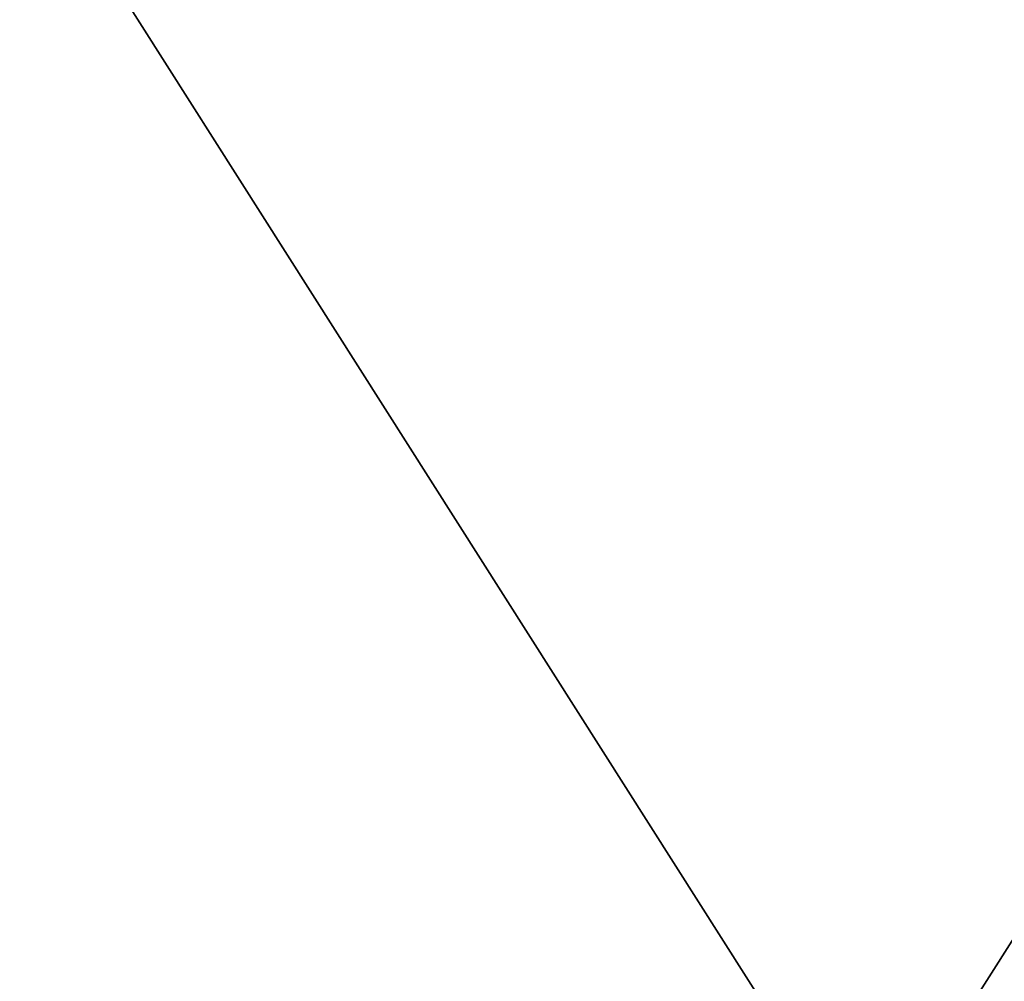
# Model space of a CAD drawing. Header units: inches. Extents: x 492 to 688, y -128 to 44.
# Tile 87 of 256: x 502.14 to 508.4, y -67.23 to -61.12. Entities that reach past the tile are written whole.
import ezdxf

# ---------------------------------------------------------------- set-up
doc = ezdxf.new("R2010")
doc.units = ezdxf.units.IN
doc.header["$MEASUREMENT"] = 0
doc.layers.add('A-FURN', color=7, linetype='Continuous')
doc.layers.add('CET color Grey30', color=7, linetype='Continuous', true_color=0x4c4c4c)
doc.layers.add('CET color tan', color=7, linetype='Continuous', true_color=0xd4b38d)

# ---------------------------------------------------------------- blocks, each defined once
blk = doc.blocks.new('*C19')
at = {"layer": 'CET color tan', "linetype": 'Continuous'}
mesh = blk.add_polyface(dxfattribs=at)
corners = [(-35, -14.3819, 28.5), (35, -14.3819, 28.5), (35, 14.5, 28.5), (-35, 14.5, 28.5)]
mesh.append_faces([[corners[k] for k in face] for face in [(0, 2, 3, 0)]], dxfattribs={"vtx0": -1, "vtx3": -1})
mesh.append_faces([[corners[k] for k in face] for face in [(0, 1, 2, 0)]], dxfattribs={"vtx2": -1})
mesh = blk.add_polyface(dxfattribs=at)
corners = [(-35, -14.3819, 27.563), (35, 14.5, 27.563), (35, -14.3819, 27.563), (-35, 14.5, 27.563)]
mesh.append_faces([[corners[k] for k in face] for face in [(0, 1, 2, 0)]], dxfattribs={"vtx0": -1, "vtx3": -1})
mesh.append_faces([[corners[k] for k in face] for face in [(0, 3, 1, 0)]], dxfattribs={"vtx2": -1})
blk = doc.blocks.new('*C14')
at = {"layer": 'A-FURN', "linetype": 'Continuous', "rotation": 359.9999999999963}
blk.add_blockref('*C19', (529.2105, -60.2087), dxfattribs=at)
blk = doc.blocks.new('*C83')
at = {"layer": 'CET color Grey30', "linetype": 'Continuous'}
mesh = blk.add_polyface(dxfattribs=at)
corners = [(12, 18.707, 19.497), (0, 18.707, 19.497), (0, 18.707, 20.122), (12, 18.707, 20.122), (0, -0.168, 19.497), (0, -0.168, 20.122), (12, -0.168, 19.497), (12, -0.168, 20.122)]
mesh.append_faces([[corners[k] for k in face] for face in [(0, 2, 3, 0), (1, 5, 2, 1), (1, 6, 4, 1), (5, 3, 2, 5), (4, 7, 5, 4), (6, 3, 7, 6)]], dxfattribs={"vtx0": -1, "vtx3": -1})
mesh.append_faces([[corners[k] for k in face] for face in [(0, 1, 2, 0), (1, 4, 5, 1), (1, 0, 6, 1), (5, 7, 3, 5), (4, 6, 7, 4), (6, 0, 3, 6)]], dxfattribs={"vtx2": -1})
blk = doc.blocks.new('*C73')
at = {"layer": 'A-FURN', "linetype": 'Continuous', "rotation": 359.999999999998}
blk.add_blockref('*C83', (501.5348, -77.6846, 0), dxfattribs=at)

msp = doc.modelspace()

# ---------------------------------------------------------------- block references
at = {"layer": 'A-FURN', "linetype": 'Continuous'}
for name in ['*C14', '*C73']:
    msp.add_blockref(name, (0, 0), dxfattribs=at)

doc.saveas('drawing.dxf')
